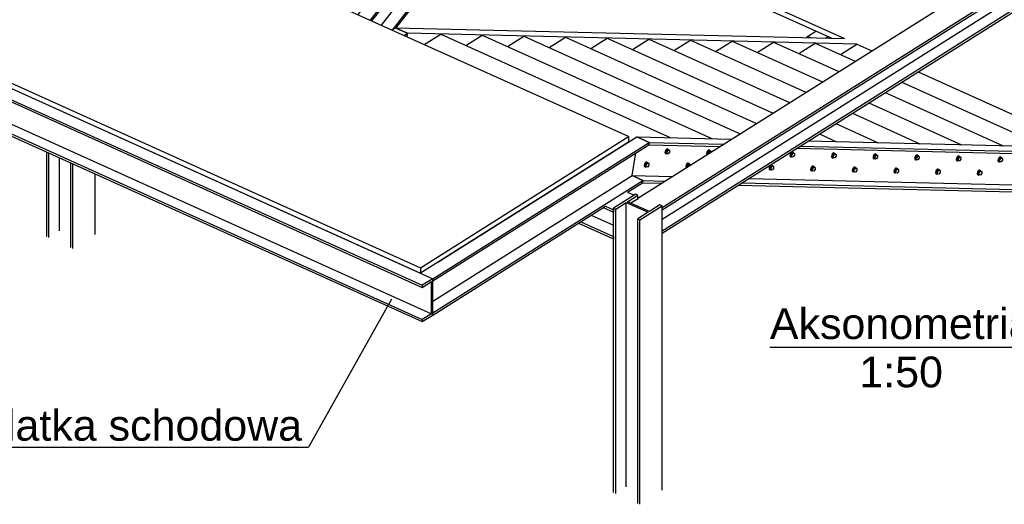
# Model space of a CAD drawing. Header units: millimetres. Extents: x 30 to 140409, y 21 to 10629.
# Tile 25 of 37: x 94974 to 99561, y 150 to 2408. Entities that reach past the tile are written whole.
import ezdxf

# ---------------------------------------------------------------- set-up
doc = ezdxf.new("R2010")
doc.units = ezdxf.units.MM
doc.styles.add('Arial', font='ARIAL.TTF', dxfattribs={"height": 0.2})

# ---------------------------------------------------------------- blocks, each defined once
blk = doc.blocks.new('Unknown-12 - 4897')
at = {"color": 5}
blk.add_line((98468.6, 882.7), (99691.6, 882.7), dxfattribs=at)
at = {"color": 5, "style": 'Arial'}
for s, height, p in [('Aksonometria', 143.262, (98468.6, 920.2)), ('1:50', 143.26, (98885.4, 695.2))]:
    blk.add_text(s, height=height, dxfattribs=at).set_placement(p)
blk = doc.blocks.new('Part-5029 - 4897')
at = {"color": 7}
for p, q in [((98409.7, 2255.6), (98486.3, 2303.9)), ((98486.3, 2303.9), (98790.1, 2166.7)), ((99006.4, 2069), (99554.8, 1821.2))]:
    blk.add_line(p, q, dxfattribs=at)
blk = doc.blocks.new('Bolt-5035 - 4897')
at = {"color": 7}
for p, q in [((99435, 1697.2), (99434, 1691.5)), ((99437.8, 1702.7), (99435, 1697.2)), ((99436.9, 1696.4), (99439.8, 1701.9)), ((99441.7, 1706.5), (99437.8, 1702.7)), ((99443.6, 1704.3), (99437.8, 1696.3)), ((99439.8, 1701.9), (99443.6, 1705.7)), ((99445.6, 1707.6), (99441.7, 1706.5)), ((99443.5, 1693.7), (99449.4, 1701.7)), ((99443.6, 1705.7), (99447.5, 1706.8)), ((99449.4, 1703.6), (99443.6, 1704.3)), ((99443.6, 1704.3), (99449.4, 1701.7)), ((99445.6, 1707.6), (99447.5, 1706.8)), ((99447.5, 1706.8), (99450.3, 1704.8)), ((99449.4, 1703.6), (99455.2, 1701)), ((99449.4, 1701.7), (99455.2, 1701)), ((99450.3, 1704.8), (99450.8, 1703)), ((99455.2, 1701), (99455.2, 1692.2)), ((99434, 1691.5), (99435, 1687.1)), ((99435, 1687.1), (99437.8, 1685.2)), ((99435.9, 1690.7), (99436.9, 1696.4)), ((99436.9, 1686.2), (99435.9, 1690.7)), ((99439.8, 1684.3), (99436.9, 1686.2)), ((99437.8, 1696.3), (99437.8, 1687.5)), ((99437.8, 1696.3), (99443.5, 1693.7)), ((99437.8, 1687.5), (99443.5, 1684.9)), ((99437.8, 1685.2), (99439.8, 1684.3)), ((99442.9, 1685.2), (99439.8, 1684.3)), ((99443.5, 1684.9), (99443.5, 1693.7)), ((99449.4, 1684.2), (99443.5, 1684.9)), ((99455.2, 1692.2), (99449.4, 1684.2))]:
    blk.add_line(p, q, dxfattribs=at)
blk = doc.blocks.new('Part-4907 - 4897')
at = {"color": 7}
for p, q in [((94513.1, 2303.8), (95482.1, 2914.6)), ((95482.2, 2914.6), (95482.3, 2914.7)), ((97810.1, 1863.4), (95482.3, 2914.7)), ((94513.1, 2303.8), (96840.9, 1252.5)), ((94513.1, 2278.5), (94513.1, 2303.8)), ((94513.1, 2278.4), (94513.1, 2278.4)), ((94513.1, 2278.4), (94513.1, 2278.4)), ((94513.2, 2278.4), (96841, 1227.2)), ((96840.9, 1252.5), (97810.1, 1863.4)), ((97810.1, 1838.1), (96841, 1227.2)), ((97810.1, 1863.4), (97810.1, 1838.1)), ((96840.9, 1252.5), (96841, 1227.2))]:
    blk.add_line(p, q, dxfattribs=at)
blk = doc.blocks.new('Part-4902 - 4897')
at = {"color": 7}
for p, q in [((97592.4, 1700.8), (97592.5, 1700.8)), ((97478.9, 1629.3), (97478.9, 1629.3)), ((97489, 1635.7), (97489.1, 1635.7)), ((97374.1, 1563.2), (97374.2, 1563.2)), ((97423.2, 1594.2), (97423.3, 1594.2)), ((97806, 1604.4), (97836.4, 1590.7)), ((97364, 1556.8), (97364, 1556.8)), ((97692.5, 1532.8), (97740.8, 1511)), ((97702.6, 1539.2), (97740.8, 1522)), ((97740.8, 1522), (97740.8, 1511)), ((97636.9, 1497.7), (97740.8, 1450.8)), ((97577.6, 1460.4), (97740.8, 1386.7)), ((97587.8, 1466.8), (97740.8, 1397.7)), ((97740.8, 1397.7), (97740.8, 1386.7))]:
    blk.add_line(p, q, dxfattribs=at)
blk = doc.blocks.new('Part-4904 - 4897')
at = {"color": 7}
for p, q in [((94407.4, 2273.7), (94455.9, 2304.2)), ((94455.9, 2304.2), (94455.9, 2304.2)), ((94407.4, 2264), (94407.4, 2273.7)), ((94407.4, 2273.7), (96849.7, 1170.8)), ((94407.4, 2264), (96849.7, 1161)), ((94513.2, 2278.4), (96898.2, 1201.3)), ((94450.4, 2141.4), (94450.4, 2244.6)), ((94407.4, 2114.3), (94450.4, 2141.4)), ((94407.4, 2104.5), (94407.4, 2114.3)), ((94407.4, 2114.3), (96849.8, 1011.3)), ((94450.4, 2141.4), (96892.7, 1038.4)), ((94407.4, 2104.5), (96849.8, 1001.6)), ((96898.2, 1201.3), (96849.7, 1170.8)), ((96898.2, 1032.2), (96898.2, 1201.3)), ((96849.7, 1161), (96892.7, 1188.1)), ((96849.7, 1170.8), (96849.7, 1161)), ((96892.7, 1038.4), (96892.7, 1188.1)), ((96892.7, 1038.4), (96849.8, 1011.3)), ((96849.8, 1001.6), (96898.2, 1032.2)), ((96849.8, 1011.3), (96849.8, 1001.6))]:
    blk.add_line(p, q, dxfattribs=at)
blk = doc.blocks.new('Part-4905 - 4897')
at = {"color": 7}
for p, q in [((98779.8, 3597.6), (97614.7, 2863.1)), ((98920.9, 3584), (100143.5, 3031.9)), ((100371, 2929.1), (101154, 2575.6)), ((97614.7, 2863.1), (98816.5, 2320.4)), ((97614.7, 2863.1), (97614.7, 2837.8)), ((97614.7, 2837.8), (98757.1, 2321.9)), ((100301, 2037.9), (101154, 2575.6)), ((101154, 2550.2), (101154, 2575.6)), ((100301, 2012.5), (101154, 2550.2)), ((99408.3, 2053.2), (99942.5, 1811.9)), ((99942.5, 1811.9), (100216.4, 1984.6)), ((99981.1, 1810.9), (100216.4, 1959.2)), ((99942.5, 1811.8), (99942.5, 1811.9))]:
    blk.add_line(p, q, dxfattribs=at)
blk = doc.blocks.new('Part-5036 - 4897')
at = {"color": 7}
for p, q in [((98215.9, 2260.3), (98292.5, 2308.6)), ((98292.5, 2308.6), (98713.5, 2118.4)), ((98929.8, 2020.7), (99360.9, 1825.9))]:
    blk.add_line(p, q, dxfattribs=at)
blk = doc.blocks.new('Part-4912 - 4897')
at = {"color": 7}
for p, q in [((97844.2, 1595.6), (97740.8, 1530.4)), ((97805, 1560.2), (97854.1, 1591.1)), ((97907.3, 1514), (97805, 1560.2)), ((97854.1, 1591.1), (97844.2, 1595.6)), ((97854.1, 1573.4), (97854.1, 1591.1)), ((97740.8, 1530.4), (97750.7, 1526)), ((97741, 205.1), (97740.8, 1530.4)), ((97750.7, 1526), (97799.8, 1556.9)), ((97750.9, 200.7), (97750.7, 1526)), ((97799.8, 1556.9), (97902.1, 1510.7)), ((97800, 231.6), (97799.8, 1556.9)), ((97862.9, 1475.3), (97966.3, 1540.5)), ((97956.4, 1544.9), (97907.3, 1514)), ((97966.3, 1540.5), (97956.4, 1544.9)), ((97966.5, 215.2), (97966.3, 1540.5)), ((97902.1, 1510.7), (97853, 1479.8)), ((97853, 1479.8), (97862.9, 1475.3)), ((97853.2, 154.5), (97853, 1479.8)), ((97863.1, 150), (97862.9, 1475.3))]:
    blk.add_line(p, q, dxfattribs=at)
blk = doc.blocks.new('Bolt-5041 - 4897')
at = {"color": 7}
for p, q in [((99338.1, 1763), (99337, 1757.3)), ((99337, 1757.3), (99338.1, 1752.9)), ((99340.9, 1768.5), (99338.1, 1763)), ((99338.1, 1752.9), (99340.9, 1750.9)), ((99339, 1756.4), (99340, 1762.2)), ((99340, 1752), (99339, 1756.4)), ((99340, 1762.2), (99342.8, 1767.7)), ((99342.8, 1750.1), (99340, 1752)), ((99344.8, 1772.3), (99340.9, 1768.5)), ((99346.7, 1770.1), (99340.9, 1762)), ((99340.9, 1762), (99340.9, 1753.3)), ((99340.9, 1762), (99346.6, 1759.5)), ((99340.9, 1753.3), (99346.6, 1750.7)), ((99340.9, 1750.9), (99342.8, 1750.1)), ((99342.8, 1767.7), (99346.7, 1771.5)), ((99346, 1751), (99342.8, 1750.1)), ((99348.7, 1773.4), (99344.8, 1772.3)), ((99346.6, 1759.5), (99352.4, 1767.5)), ((99346.6, 1750.7), (99346.6, 1759.5)), ((99352.4, 1749.9), (99346.6, 1750.7)), ((99346.7, 1771.5), (99350.6, 1772.5)), ((99352.5, 1769.4), (99346.7, 1770.1)), ((99346.7, 1770.1), (99352.4, 1767.5)), ((99348.7, 1773.4), (99350.6, 1772.5)), ((99350.6, 1772.5), (99353.4, 1770.6)), ((99352.4, 1767.5), (99358.2, 1766.8)), ((99358.2, 1758), (99352.4, 1749.9)), ((99352.5, 1769.4), (99358.2, 1766.8)), ((99353.4, 1770.6), (99353.9, 1768.8)), ((99358.2, 1766.8), (99358.2, 1758))]:
    blk.add_line(p, q, dxfattribs=at)
blk = doc.blocks.new('Part-4913 - 4897')
at = {"color": 7}
for p, q in [((95203.4, 2788.1), (95100, 2723)), ((95164.2, 2752.7), (95213.3, 2783.7)), ((95166, 2751.9), (95164.2, 2752.7)), ((95213.3, 2783.7), (95203.4, 2788.1)), ((95213.3, 2781.8), (95213.3, 2783.7)), ((95100, 2723), (95109.9, 2718.5)), ((95100, 2710.4), (95100, 2723)), ((95109.9, 2718.5), (95159, 2749.5)), ((95109.9, 2716.6), (95109.9, 2718.5)), ((95159, 2749.5), (95160.8, 2748.7)), ((95159, 2747.6), (95159, 2749.5)), ((95100.2, 1397.7), (95100.1, 1791.7)), ((95110.1, 1393.2), (95110.1, 1787.2)), ((95159.2, 1424.2), (95159.2, 1765.1)), ((95212.4, 1347), (95212.3, 1741.1)), ((95222.3, 1342.5), (95222.2, 1736.6)), ((95325.7, 1407.7), (95325.6, 1689.9))]:
    blk.add_line(p, q, dxfattribs=at)
blk = doc.blocks.new('Part-4918 - 4897')
at = {"color": 7}
for p, q in [((101256.7, 3718.2), (101208.3, 3687.6)), ((101357.5, 3672.7), (101256.7, 3718.2)), ((100312.6, 3126.4), (101205.2, 3689)), ((101208.3, 3687.6), (101205.2, 3689)), ((101309, 3642.1), (101357.5, 3672.7)), ((101357.5, 3671.8), (101357.5, 3672.7)), ((101312.1, 3640.7), (97966.3, 1531.8)), ((97966.3, 1521.7), (101312.1, 3630.6)), ((101312.1, 3640.7), (101309, 3642.1)), ((101312.1, 3630.6), (101312.1, 3640.7)), ((97966.3, 1478.4), (101309.8, 3585.9)), ((101312.1, 3532.5), (97966.3, 1423.5)), ((101309, 3533.9), (101309.8, 3534.3)), ((101312.1, 3532.5), (101309, 3533.9)), ((101312.1, 3522.3), (101312.1, 3532.5)), ((97966.3, 1413.4), (101312.1, 3522.3)), ((97854.1, 1576.7), (100143.5, 3019.8)), ((97854.9, 1573.9), (97821.4, 1552.8)), ((97854.1, 1574.2), (97854.9, 1573.9))]:
    blk.add_line(p, q, dxfattribs=at)
blk = doc.blocks.new('Bolt-5048 - 4897')
at = {"color": 7}
for p, q in [((99144.2, 1767.7), (99143.2, 1762)), ((99143.2, 1762), (99144.2, 1757.6)), ((99147.1, 1773.2), (99144.2, 1767.7)), ((99144.2, 1757.6), (99147.1, 1755.6)), ((99145.1, 1761.1), (99146.1, 1766.8)), ((99146.1, 1756.7), (99145.1, 1761.1)), ((99146.1, 1766.8), (99149, 1772.3)), ((99149, 1754.8), (99146.1, 1756.7)), ((99152.9, 1774.8), (99147, 1766.7)), ((99147, 1766.7), (99147, 1757.9)), ((99147, 1766.7), (99152.8, 1764.1)), ((99147, 1757.9), (99152.8, 1755.3)), ((99150.9, 1777), (99147.1, 1773.2)), ((99147.1, 1755.6), (99149, 1754.8)), ((99149, 1772.3), (99152.9, 1776.1)), ((99152.1, 1755.6), (99149, 1754.8)), ((99154.8, 1778.1), (99150.9, 1777)), ((99152.8, 1764.1), (99158.6, 1772.2)), ((99152.8, 1755.3), (99152.8, 1764.1)), ((99158.6, 1754.6), (99152.8, 1755.3)), ((99152.9, 1776.1), (99156.7, 1777.2)), ((99158.7, 1774.1), (99152.9, 1774.8)), ((99152.9, 1774.8), (99158.6, 1772.2)), ((99154.8, 1778.1), (99156.7, 1777.2)), ((99156.7, 1777.2), (99159.6, 1775.3)), ((99158.6, 1772.2), (99164.4, 1771.5)), ((99164.4, 1762.7), (99158.6, 1754.6)), ((99158.7, 1774.1), (99164.4, 1771.5)), ((99159.6, 1775.3), (99160, 1773.5)), ((99164.4, 1771.5), (99164.4, 1762.7))]:
    blk.add_line(p, q, dxfattribs=at)
blk = doc.blocks.new('Part-4926 - 4897')
at = {"color": 7}
for p, q in [((98639.7, 2324.7), (98644.5, 2330.7)), ((98644.5, 2330.7), (98658.9, 2324.2))]:
    blk.add_line(p, q, dxfattribs=at)
blk = doc.blocks.new('Part-4930 - 4897')
at = {"color": 7}
for p, q in [((98644.5, 2330.7), (98683.3, 2355.2)), ((98658.9, 2324.2), (98644.5, 2330.7)), ((98729.7, 2322.5), (98740.5, 2329.4)), ((98744.5, 2322.2), (98749.5, 2325.3))]:
    blk.add_line(p, q, dxfattribs=at)
blk = doc.blocks.new('Part-5009 - 4897')
at = {"color": 7}
for p, q in [((96780.4, 2345.1), (96723.2, 2371)), ((96723.2, 2371), (98816.9, 2320.4)), ((96777.9, 2329.6), (96780.4, 2345.1)), ((98874.1, 2294.5), (96780.4, 2345.1))]:
    blk.add_line(p, q, dxfattribs=at)
blk = doc.blocks.new('Part-5010 - 4897')
at = {"color": 7}
for p, q in [((97848.9, 1862.4), (98290.5, 1851.7)), ((97906.1, 1836.6), (97848.9, 1862.4)), ((97904.4, 1825.7), (97906.1, 1836.6)), ((97906.1, 1836.6), (98253.1, 1828.2)), ((98648, 1843.1), (99981.3, 1810.9)), ((97904.4, 1825.7), (98236.5, 1817.7)), ((98594, 1809.1), (100036.7, 1774.2)), ((98610.6, 1819.5), (100038.5, 1785)), ((99981.3, 1810.9), (100038.5, 1785)), ((97826.6, 1681.9), (97843.7, 1787.5)), ((99971.4, 1707.3), (99982.5, 1775.5)), ((100038.5, 1785), (100036.7, 1774.2)), ((97877.4, 1659), (97826.6, 1681.9)), ((97826.6, 1681.9), (98013.9, 1677.4)), ((97875.6, 1648.2), (97877.4, 1659)), ((97877.4, 1659), (97980.7, 1656.5)), ((98371.5, 1668.8), (99853.5, 1633)), ((97875.6, 1648.2), (97964.1, 1646)), ((98321.7, 1637.4), (99887.6, 1599.6)), ((98338.3, 1647.9), (99904.2, 1610))]:
    blk.add_line(p, q, dxfattribs=at)
blk = doc.blocks.new('Part-5013 - 4897')
at = {"color": 7}
for p, q in [((96707.7, 2361.3), (96723.2, 2371)), ((96723.2, 2371), (96780.4, 2345.1)), ((96765, 2335.4), (96780.4, 2345.1)), ((96780.4, 2345.1), (96777.9, 2329.6)), ((95772.4, 1709.7), (95772.4, 1709.8))]:
    blk.add_line(p, q, dxfattribs=at)
blk = doc.blocks.new('Part-5014 - 4897')
at = {"color": 7}
for p, q in [((96898.2, 1201.3), (97906.1, 1836.6)), ((96922.4, 1278.5), (97848.9, 1862.4)), ((97848.9, 1862.4), (97906.1, 1836.6)), ((97906.1, 1836.6), (97904.4, 1825.7)), ((96898.2, 1191.6), (97904.4, 1825.7)), ((97826.6, 1681.9), (97843.7, 1787.5)), ((96898.2, 1096.8), (97826.6, 1681.9)), ((96898.2, 1041.9), (97877.4, 1659)), ((97826.6, 1681.9), (97877.4, 1659)), ((97877.4, 1659), (97875.6, 1648.2)), ((97806.1, 1604.4), (97875.6, 1648.2)), ((96898.2, 1032.2), (97702.6, 1539.1))]:
    blk.add_line(p, q, dxfattribs=at)
blk = doc.blocks.new('Part-5015 - 4897')
at = {"color": 7}
for p, q in [((98797.4, 2246.3), (98874, 2294.6)), ((98874, 2294.6), (98943.3, 2263.2)), ((99159.6, 2165.5), (99942.5, 1811.8))]:
    blk.add_line(p, q, dxfattribs=at)
blk = doc.blocks.new('Part-5022 - 4897')
at = {"color": 7}
for p, q in [((98603.6, 2251), (98680.2, 2299.2)), ((98680.2, 2299.2), (98866.7, 2215)), ((99083, 2117.3), (99748.6, 1816.5))]:
    blk.add_line(p, q, dxfattribs=at)
blk = doc.blocks.new('Bolt-5034 - 4897')
at = {"color": 7}
for p, q in [((99531.9, 1758.3), (99530.9, 1752.6)), ((99530.9, 1752.6), (99531.9, 1748.2)), ((99534.8, 1763.8), (99531.9, 1758.3)), ((99531.9, 1748.2), (99534.8, 1746.3)), ((99532.8, 1751.7), (99533.8, 1757.5)), ((99533.8, 1747.3), (99532.8, 1751.7)), ((99533.8, 1757.5), (99536.7, 1763)), ((99536.7, 1745.4), (99533.8, 1747.3)), ((99540.6, 1765.4), (99534.7, 1757.4)), ((99534.7, 1757.4), (99534.7, 1748.6)), ((99534.7, 1757.4), (99540.5, 1754.8)), ((99534.7, 1748.6), (99540.5, 1746)), ((99538.7, 1767.6), (99534.8, 1763.8)), ((99534.8, 1746.3), (99536.7, 1745.4)), ((99536.7, 1763), (99540.6, 1766.8)), ((99539.8, 1746.3), (99536.7, 1745.4)), ((99542.5, 1768.7), (99538.7, 1767.6)), ((99540.5, 1754.8), (99546.3, 1762.8)), ((99540.5, 1746), (99540.5, 1754.8)), ((99546.3, 1745.3), (99540.5, 1746)), ((99540.6, 1766.8), (99544.4, 1767.9)), ((99546.4, 1764.7), (99540.6, 1765.4)), ((99540.6, 1765.4), (99546.3, 1762.8)), ((99542.5, 1768.7), (99544.4, 1767.9)), ((99544.4, 1767.9), (99547.3, 1765.9)), ((99546.3, 1762.8), (99552.1, 1762.1)), ((99552.1, 1753.3), (99546.3, 1745.3)), ((99546.4, 1764.7), (99552.1, 1762.1)), ((99547.3, 1765.9), (99547.7, 1764.1)), ((99552.1, 1762.1), (99552.1, 1753.3))]:
    blk.add_line(p, q, dxfattribs=at)
blk = doc.blocks.new('Bolt-5042 - 4897')
at = {"color": 7}
for p, q in [((99241.2, 1701.9), (99240.1, 1696.2)), ((99244, 1707.4), (99241.2, 1701.9)), ((99242, 1695.3), (99243.1, 1701.1)), ((99243.1, 1701.1), (99245.9, 1706.6)), ((99247.9, 1711.2), (99244, 1707.4)), ((99249.8, 1709), (99244, 1701)), ((99244, 1701), (99244, 1692.2)), ((99244, 1701), (99249.7, 1698.4)), ((99245.9, 1706.6), (99249.8, 1710.4)), ((99251.7, 1712.3), (99247.9, 1711.2)), ((99249.7, 1698.4), (99255.5, 1706.4)), ((99249.7, 1689.6), (99249.7, 1698.4)), ((99249.8, 1710.4), (99253.7, 1711.5)), ((99255.6, 1708.3), (99249.8, 1709)), ((99249.8, 1709), (99255.5, 1706.4)), ((99251.7, 1712.3), (99253.7, 1711.5)), ((99253.7, 1711.5), (99256.5, 1709.5)), ((99255.5, 1706.4), (99261.3, 1705.7)), ((99261.3, 1696.9), (99255.5, 1688.8)), ((99255.6, 1708.3), (99261.3, 1705.7)), ((99256.5, 1709.5), (99256.9, 1707.7)), ((99261.3, 1705.7), (99261.3, 1696.9)), ((99240.1, 1696.2), (99241.2, 1691.8)), ((99241.2, 1691.8), (99244, 1689.9)), ((99243.1, 1690.9), (99242, 1695.3)), ((99245.9, 1689), (99243.1, 1690.9)), ((99244, 1692.2), (99249.7, 1689.6)), ((99244, 1689.9), (99245.9, 1689)), ((99249, 1689.9), (99245.9, 1689)), ((99255.5, 1688.8), (99249.7, 1689.6))]:
    blk.add_line(p, q, dxfattribs=at)
blk = doc.blocks.new('Part-5043 - 4897')
at = {"color": 7}
for p, q in [((98022, 2265), (98098.6, 2313.3)), ((98098.6, 2313.3), (98636.9, 2070.1)), ((98853.1, 1972.4), (99167.1, 1830.6))]:
    blk.add_line(p, q, dxfattribs=at)
blk = doc.blocks.new('Bolt-5049 - 4897')
at = {"color": 7}
for p, q in [((99047.3, 1706.6), (99046.3, 1700.9)), ((99046.3, 1700.9), (99047.3, 1696.5)), ((99050.1, 1712.1), (99047.3, 1706.6)), ((99048.2, 1700), (99049.2, 1705.7)), ((99049.2, 1695.6), (99048.2, 1700)), ((99049.2, 1705.7), (99052.1, 1711.3)), ((99054, 1715.9), (99050.1, 1712.1)), ((99055.9, 1713.7), (99050.1, 1705.6)), ((99050.1, 1705.6), (99050.1, 1696.8)), ((99050.1, 1705.6), (99055.8, 1703.1)), ((99052.1, 1711.3), (99055.9, 1715.1)), ((99057.9, 1717), (99054, 1715.9)), ((99055.8, 1703.1), (99061.7, 1711.1)), ((99055.8, 1694.3), (99055.8, 1703.1)), ((99055.9, 1715.1), (99059.8, 1716.1)), ((99061.7, 1713), (99055.9, 1713.7)), ((99055.9, 1713.7), (99061.7, 1711.1)), ((99057.9, 1717), (99059.8, 1716.1)), ((99059.8, 1716.1), (99062.6, 1714.2)), ((99061.7, 1713), (99067.5, 1710.4)), ((99061.7, 1711.1), (99067.5, 1710.4)), ((99067.5, 1701.6), (99061.7, 1693.5)), ((99062.6, 1714.2), (99063.1, 1712.4)), ((99067.5, 1710.4), (99067.5, 1701.6)), ((99047.3, 1696.5), (99050.1, 1694.5)), ((99052.1, 1693.7), (99049.2, 1695.6)), ((99050.1, 1696.8), (99055.8, 1694.3)), ((99050.1, 1694.5), (99052.1, 1693.7)), ((99055.2, 1694.6), (99052.1, 1693.7)), ((99061.7, 1693.5), (99055.8, 1694.3))]:
    blk.add_line(p, q, dxfattribs=at)
blk = doc.blocks.new('Part-5050 - 4897')
at = {"color": 7}
for p, q in [((97828.1, 2269.7), (97904.8, 2318)), ((97904.8, 2318), (98560.3, 2021.8)), ((98776.5, 1924.1), (98973.2, 1835.2))]:
    blk.add_line(p, q, dxfattribs=at)
blk = doc.blocks.new('Bolt-5055 - 4897')
at = {"color": 7}
for p, q in [((98950.4, 1772.4), (98949.3, 1766.7)), ((98949.3, 1766.7), (98950.4, 1762.2)), ((98953.2, 1777.9), (98950.4, 1772.4)), ((98950.4, 1762.2), (98953.2, 1760.3)), ((98951.2, 1765.8), (98952.3, 1771.5)), ((98952.3, 1761.4), (98951.2, 1765.8)), ((98952.3, 1771.5), (98955.1, 1777)), ((98955.1, 1759.4), (98952.3, 1761.4)), ((98957.1, 1781.7), (98953.2, 1777.9)), ((98959, 1779.5), (98953.2, 1771.4)), ((98953.2, 1771.4), (98953.2, 1762.6)), ((98953.2, 1771.4), (98958.9, 1768.8)), ((98953.2, 1762.6), (98958.9, 1760)), ((98953.2, 1760.3), (98955.1, 1759.4)), ((98955.1, 1777), (98959, 1780.8)), ((98958.3, 1760.3), (98955.1, 1759.4)), ((98961, 1782.8), (98957.1, 1781.7)), ((98958.9, 1768.8), (98964.7, 1776.9)), ((98958.9, 1760), (98958.9, 1768.8)), ((98964.7, 1759.3), (98958.9, 1760)), ((98959, 1780.8), (98962.9, 1781.9)), ((98964.8, 1778.7), (98959, 1779.5)), ((98959, 1779.5), (98964.7, 1776.9)), ((98961, 1782.8), (98962.9, 1781.9)), ((98962.9, 1781.9), (98965.7, 1780)), ((98964.7, 1776.9), (98970.5, 1776.2)), ((98970.5, 1767.4), (98964.7, 1759.3)), ((98964.8, 1778.7), (98970.5, 1776.2)), ((98965.7, 1780), (98966.2, 1778.1)), ((98970.5, 1776.2), (98970.5, 1767.4))]:
    blk.add_line(p, q, dxfattribs=at)
blk = doc.blocks.new('Bolt-5056 - 4897')
at = {"color": 7}
for p, q in [((98853.5, 1711.3), (98852.4, 1705.6)), ((98852.4, 1705.6), (98853.5, 1701.1)), ((98856.3, 1716.8), (98853.5, 1711.3)), ((98853.5, 1701.1), (98856.3, 1699.2)), ((98854.3, 1704.7), (98855.4, 1710.4)), ((98855.4, 1700.3), (98854.3, 1704.7)), ((98855.4, 1710.4), (98858.2, 1715.9)), ((98858.2, 1698.4), (98855.4, 1700.3)), ((98860.2, 1720.6), (98856.3, 1716.8)), ((98862.1, 1718.4), (98856.3, 1710.3)), ((98856.3, 1710.3), (98856.3, 1701.5)), ((98856.3, 1710.3), (98862, 1707.7)), ((98856.3, 1701.5), (98862, 1698.9)), ((98856.3, 1699.2), (98858.2, 1698.4)), ((98858.2, 1715.9), (98862.1, 1719.7)), ((98861.3, 1699.2), (98858.2, 1698.4)), ((98864, 1721.7), (98860.2, 1720.6)), ((98862, 1707.7), (98867.8, 1715.8)), ((98862, 1698.9), (98862, 1707.7)), ((98867.8, 1698.2), (98862, 1698.9)), ((98862.1, 1719.7), (98866, 1720.8)), ((98867.9, 1717.7), (98862.1, 1718.4)), ((98862.1, 1718.4), (98867.8, 1715.8)), ((98864, 1721.7), (98866, 1720.8)), ((98866, 1720.8), (98868.8, 1718.9)), ((98867.8, 1715.8), (98873.6, 1715.1)), ((98873.6, 1706.3), (98867.8, 1698.2)), ((98867.9, 1717.7), (98873.6, 1715.1)), ((98868.8, 1718.9), (98869.2, 1717)), ((98873.6, 1715.1), (98873.6, 1706.3))]:
    blk.add_line(p, q, dxfattribs=at)
blk = doc.blocks.new('Part-5057 - 4897')
at = {"color": 7}
for p, q in [((97634.3, 2274.4), (97710.9, 2322.7)), ((97710.9, 2322.7), (98483.7, 1973.5)), ((98699.9, 1875.8), (98779.4, 1839.9))]:
    blk.add_line(p, q, dxfattribs=at)
blk = doc.blocks.new('Bolt-5062 - 4897')
at = {"color": 7}
for p, q in [((98756.5, 1777.1), (98755.5, 1771.3)), ((98755.5, 1771.3), (98756.5, 1766.9)), ((98759.4, 1782.6), (98756.5, 1777.1)), ((98756.5, 1766.9), (98759.4, 1765)), ((98757.4, 1770.5), (98758.4, 1776.2)), ((98758.4, 1766.1), (98757.4, 1770.5)), ((98758.4, 1776.2), (98761.3, 1781.7)), ((98761.3, 1764.1), (98758.4, 1766.1)), ((98765.1, 1784.2), (98759.3, 1776.1)), ((98759.3, 1776.1), (98759.3, 1767.3)), ((98759.3, 1776.1), (98765.1, 1773.5)), ((98759.3, 1767.3), (98765.1, 1764.7)), ((98763.2, 1786.4), (98759.4, 1782.6)), ((98759.4, 1765), (98761.3, 1764.1)), ((98761.3, 1781.7), (98765.1, 1785.5)), ((98764.4, 1765), (98761.3, 1764.1)), ((98767.1, 1787.5), (98763.2, 1786.4)), ((98765.1, 1785.5), (98769, 1786.6)), ((98771, 1783.4), (98765.1, 1784.2)), ((98765.1, 1784.2), (98770.9, 1781.6)), ((98765.1, 1773.5), (98770.9, 1781.6)), ((98765.1, 1764.7), (98765.1, 1773.5)), ((98770.9, 1764), (98765.1, 1764.7)), ((98767.1, 1787.5), (98769, 1786.6)), ((98769, 1786.6), (98771.9, 1784.7)), ((98770.9, 1781.6), (98776.7, 1780.8)), ((98776.7, 1772), (98770.9, 1764)), ((98771, 1783.4), (98776.7, 1780.8)), ((98771.9, 1784.7), (98772.3, 1782.8)), ((98776.7, 1780.8), (98776.7, 1772))]:
    blk.add_line(p, q, dxfattribs=at)
blk = doc.blocks.new('Bolt-5063 - 4897')
at = {"color": 7}
for p, q in [((98659.6, 1716), (98658.6, 1710.3)), ((98658.6, 1710.3), (98659.6, 1705.8)), ((98662.4, 1721.5), (98659.6, 1716)), ((98659.6, 1705.8), (98662.4, 1703.9)), ((98660.5, 1709.4), (98661.5, 1715.1)), ((98661.5, 1705), (98660.5, 1709.4)), ((98661.5, 1715.1), (98664.3, 1720.6)), ((98664.3, 1703), (98661.5, 1705)), ((98666.3, 1725.3), (98662.4, 1721.5)), ((98668.2, 1723.1), (98662.4, 1715)), ((98662.4, 1715), (98662.4, 1706.2)), ((98662.4, 1715), (98668.1, 1712.4)), ((98662.4, 1706.2), (98668.1, 1703.6)), ((98662.4, 1703.9), (98664.3, 1703)), ((98664.3, 1720.6), (98668.2, 1724.4)), ((98667.5, 1703.9), (98664.3, 1703)), ((98670.2, 1726.4), (98666.3, 1725.3)), ((98668.1, 1712.4), (98673.9, 1720.5)), ((98668.1, 1703.6), (98668.1, 1712.4)), ((98673.9, 1702.9), (98668.1, 1703.6)), ((98668.2, 1724.4), (98672.1, 1725.5)), ((98674, 1722.3), (98668.2, 1723.1)), ((98668.2, 1723.1), (98673.9, 1720.5)), ((98670.2, 1726.4), (98672.1, 1725.5)), ((98672.1, 1725.5), (98674.9, 1723.6)), ((98673.9, 1720.5), (98679.8, 1719.8)), ((98679.8, 1711), (98673.9, 1702.9)), ((98674, 1722.3), (98679.8, 1719.8)), ((98674.9, 1723.6), (98675.4, 1721.7)), ((98679.8, 1719.8), (98679.8, 1711))]:
    blk.add_line(p, q, dxfattribs=at)
blk = doc.blocks.new('Part-5064 - 4897')
at = {"color": 7}
for p, q in [((97440.4, 2279.1), (97517.1, 2327.3)), ((97517.1, 2327.3), (98407.1, 1925.2))]:
    blk.add_line(p, q, dxfattribs=at)
blk = doc.blocks.new('Bolt-5069 - 4897')
at = {"color": 7}
for p, q in [((98569.4, 1791.1), (98565.5, 1787.3)), ((98571.3, 1788.8), (98565.5, 1780.8)), ((98567.4, 1786.4), (98571.3, 1790.2)), ((98573.3, 1792.1), (98569.4, 1791.1)), ((98571.3, 1790.2), (98575.2, 1791.3)), ((98577.1, 1788.1), (98571.3, 1788.8)), ((98571.3, 1788.8), (98577, 1786.3)), ((98573.3, 1792.1), (98575.2, 1791.3)), ((98575.2, 1791.3), (98578, 1789.4)), ((98578, 1789.4), (98578.4, 1787.5)), ((98562.7, 1781.8), (98561.6, 1776)), ((98561.6, 1776), (98562.7, 1771.6)), ((98565.5, 1787.3), (98562.7, 1781.8)), ((98562.7, 1771.6), (98565.5, 1769.7)), ((98563.5, 1775.2), (98564.6, 1780.9)), ((98564.6, 1770.7), (98563.5, 1775.2)), ((98564.6, 1780.9), (98567.4, 1786.4)), ((98567.4, 1768.8), (98564.6, 1770.7)), ((98565.5, 1780.8), (98565.5, 1772)), ((98565.5, 1780.8), (98571.2, 1778.2)), ((98565.5, 1772), (98571.2, 1769.4)), ((98565.5, 1769.7), (98567.4, 1768.8)), ((98570.6, 1769.7), (98567.4, 1768.8)), ((98571.2, 1778.2), (98577, 1786.3)), ((98571.2, 1769.4), (98571.2, 1778.2)), ((98577, 1768.7), (98571.2, 1769.4)), ((98577, 1786.3), (98582.8, 1785.5)), ((98582.8, 1776.7), (98577, 1768.7)), ((98577.1, 1788.1), (98582.8, 1785.5)), ((98582.8, 1785.5), (98582.8, 1776.7))]:
    blk.add_line(p, q, dxfattribs=at)
blk = doc.blocks.new('Bolt-5070 - 4897')
at = {"color": 7}
for p, q in [((98465.7, 1720.7), (98464.7, 1714.9)), ((98464.7, 1714.9), (98465.7, 1710.5)), ((98468.6, 1726.2), (98465.7, 1720.7)), ((98465.7, 1710.5), (98468.6, 1708.6)), ((98466.6, 1714.1), (98467.7, 1719.8)), ((98467.7, 1709.7), (98466.6, 1714.1)), ((98467.7, 1719.8), (98470.5, 1725.3)), ((98470.5, 1707.7), (98467.7, 1709.7)), ((98472.5, 1730), (98468.6, 1726.2)), ((98474.4, 1727.8), (98468.6, 1719.7)), ((98468.6, 1719.7), (98468.6, 1710.9)), ((98468.6, 1719.7), (98474.3, 1717.1)), ((98468.6, 1710.9), (98474.3, 1708.3)), ((98468.6, 1708.6), (98470.5, 1707.7)), ((98470.5, 1725.3), (98474.4, 1729.1)), ((98473.6, 1708.6), (98470.5, 1707.7)), ((98476.3, 1731.1), (98472.5, 1730)), ((98474.3, 1717.1), (98480.1, 1725.2)), ((98474.3, 1708.3), (98474.3, 1717.1)), ((98480.1, 1707.6), (98474.3, 1708.3)), ((98474.4, 1729.1), (98478.2, 1730.2)), ((98480.2, 1727), (98474.4, 1727.8)), ((98474.4, 1727.8), (98480.1, 1725.2)), ((98476.3, 1731.1), (98478.2, 1730.2)), ((98478.2, 1730.2), (98481.1, 1728.3)), ((98480.1, 1725.2), (98485.9, 1724.4)), ((98485.9, 1715.6), (98480.1, 1707.6)), ((98480.2, 1727), (98485.9, 1724.4)), ((98481.1, 1728.3), (98481.5, 1726.4)), ((98485.9, 1724.4), (98485.9, 1715.6))]:
    blk.add_line(p, q, dxfattribs=at)
blk = doc.blocks.new('Part-5071 - 4897')
at = {"color": 7}
for p, q in [((97246.6, 2283.7), (97323.2, 2332)), ((97323.2, 2332), (98330.5, 1876.9))]:
    blk.add_line(p, q, dxfattribs=at)
blk = doc.blocks.new('Part-5078 - 4897')
at = {"color": 7}
for p, q in [((97052.7, 2288.4), (97129.3, 2336.7)), ((97129.3, 2336.7), (98197.8, 1854))]:
    blk.add_line(p, q, dxfattribs=at)
blk = doc.blocks.new('Bolt-5083 - 4897')
at = {"color": 7}
for p, q in [((98175, 1791.1), (98173.9, 1785.4)), ((98177.8, 1796.6), (98175, 1791.1)), ((98175.8, 1784.5), (98176.9, 1790.3)), ((98176.9, 1790.3), (98179.7, 1795.8)), ((98181.7, 1800.4), (98177.8, 1796.6)), ((98183.6, 1798.2), (98177.8, 1790.1)), ((98177.8, 1790.1), (98177.8, 1781.4)), ((98177.8, 1790.1), (98183.5, 1787.6)), ((98179.7, 1795.8), (98183.6, 1799.6)), ((98185.6, 1801.5), (98181.7, 1800.4)), ((98183.5, 1787.6), (98189.3, 1795.6)), ((98183.6, 1799.6), (98187.5, 1800.7)), ((98189.4, 1797.5), (98183.6, 1798.2)), ((98183.6, 1798.2), (98189.3, 1795.6)), ((98185.6, 1801.5), (98187.5, 1800.7)), ((98187.5, 1800.7), (98190.3, 1798.7)), ((98189.3, 1795.6), (98195.1, 1794.9)), ((98189.4, 1797.5), (98195.1, 1794.9)), ((98190.3, 1798.7), (98190.7, 1796.9)), ((98195.1, 1794.9), (98195.1, 1791.6)), ((98173.9, 1785.4), (98175, 1781)), ((98175, 1781), (98176.5, 1779.9)), ((98176.9, 1780.1), (98175.8, 1784.5)), ((98177.8, 1781.4), (98178.4, 1781.1)), ((98183.5, 1784.3), (98183.5, 1787.6))]:
    blk.add_line(p, q, dxfattribs=at)
blk = doc.blocks.new('Bolt-5084 - 4897')
at = {"color": 7}
for p, q in [((98078, 1730), (98077, 1724.3)), ((98077, 1724.3), (98078, 1719.9)), ((98080.9, 1735.5), (98078, 1730)), ((98078, 1719.9), (98079.6, 1718.8)), ((98078.9, 1723.4), (98079.9, 1729.2)), ((98079.9, 1719), (98078.9, 1723.4)), ((98079.9, 1729.2), (98082.8, 1734.7)), ((98086.7, 1737.1), (98080.8, 1729.1)), ((98080.8, 1729.1), (98080.8, 1720.3)), ((98080.8, 1729.1), (98086.6, 1726.5)), ((98080.8, 1720.3), (98081.5, 1720)), ((98084.8, 1739.3), (98080.9, 1735.5)), ((98082.8, 1734.7), (98086.7, 1738.5)), ((98088.6, 1740.4), (98084.8, 1739.3)), ((98086.6, 1726.5), (98092.4, 1734.5)), ((98086.6, 1723.2), (98086.6, 1726.5)), ((98086.7, 1738.5), (98090.5, 1739.6)), ((98092.5, 1736.4), (98086.7, 1737.1)), ((98086.7, 1737.1), (98092.4, 1734.5)), ((98088.6, 1740.4), (98090.5, 1739.6)), ((98090.5, 1739.6), (98093.4, 1737.6)), ((98092.4, 1734.5), (98098.2, 1733.8)), ((98092.5, 1736.4), (98098.2, 1733.8)), ((98093.4, 1737.6), (98093.8, 1735.8)), ((98098.2, 1733.8), (98098.2, 1730.5))]:
    blk.add_line(p, q, dxfattribs=at)
blk = doc.blocks.new('Part-5085 - 4897')
at = {"color": 7}
for p, q in [((96858.8, 2293.1), (96935.5, 2341.4)), ((96935.5, 2341.4), (98004, 1858.7)), ((97692.8, 1764.1), (97692.9, 1764.1)), ((97716.2, 1778.9), (97716.3, 1778.9))]:
    blk.add_line(p, q, dxfattribs=at)
blk = doc.blocks.new('Bolt-5090 - 4897')
at = {"color": 7}
for p, q in [((97981.1, 1795.8), (97980.1, 1790.1)), ((97980.1, 1790.1), (97981.1, 1785.7)), ((97984, 1801.3), (97981.1, 1795.8)), ((97982, 1789.2), (97983, 1794.9)), ((97983, 1784.8), (97982, 1789.2)), ((97983, 1794.9), (97985.9, 1800.4)), ((97989.7, 1802.9), (97983.9, 1794.8)), ((97983.9, 1794.8), (97983.9, 1786)), ((97983.9, 1794.8), (97989.6, 1792.2)), ((97987.8, 1805.1), (97984, 1801.3)), ((97985.9, 1800.4), (97989.7, 1804.3)), ((97991.7, 1806.2), (97987.8, 1805.1)), ((97989.6, 1792.2), (97995.5, 1800.3)), ((97989.6, 1783.5), (97989.6, 1792.2)), ((97989.7, 1804.3), (97993.6, 1805.3)), ((97995.6, 1802.2), (97989.7, 1802.9)), ((97989.7, 1802.9), (97995.5, 1800.3)), ((97991.7, 1806.2), (97993.6, 1805.3)), ((97993.6, 1805.3), (97996.5, 1803.4)), ((97995.5, 1800.3), (98001.3, 1799.6)), ((98001.3, 1790.8), (97995.5, 1782.7)), ((97995.6, 1802.2), (98001.3, 1799.6)), ((97996.5, 1803.4), (97996.9, 1801.6)), ((98001.3, 1799.6), (98001.3, 1790.8)), ((97981.1, 1785.7), (97984, 1783.7)), ((97985.9, 1782.9), (97983, 1784.8)), ((97983.9, 1786), (97989.6, 1783.5)), ((97984, 1783.7), (97985.9, 1782.9)), ((97989, 1783.7), (97985.9, 1782.9)), ((97995.5, 1782.7), (97989.6, 1783.5))]:
    blk.add_line(p, q, dxfattribs=at)
blk = doc.blocks.new('Bolt-5091 - 4897')
at = {"color": 7}
for p, q in [((97890.9, 1744), (97887, 1740.2)), ((97888.9, 1739.4), (97892.8, 1743.2)), ((97894.8, 1745.1), (97890.9, 1744)), ((97892.8, 1743.2), (97896.7, 1744.2)), ((97894.8, 1745.1), (97896.7, 1744.2)), ((97896.7, 1744.2), (97899.5, 1742.3)), ((97884.2, 1734.7), (97883.1, 1729)), ((97883.1, 1729), (97884.2, 1724.6)), ((97887, 1740.2), (97884.2, 1734.7)), ((97884.2, 1724.6), (97887, 1722.6)), ((97885.1, 1728.1), (97886.1, 1733.9)), ((97886.1, 1723.7), (97885.1, 1728.1)), ((97886.1, 1733.9), (97888.9, 1739.4)), ((97888.9, 1721.8), (97886.1, 1723.7)), ((97892.8, 1741.8), (97887, 1733.7)), ((97887, 1733.7), (97887, 1725)), ((97887, 1733.7), (97892.7, 1731.2)), ((97887, 1725), (97892.7, 1722.4)), ((97887, 1722.6), (97888.9, 1721.8)), ((97892.1, 1722.7), (97888.9, 1721.8)), ((97892.7, 1731.2), (97898.5, 1739.2)), ((97892.7, 1722.4), (97892.7, 1731.2)), ((97898.5, 1721.6), (97892.7, 1722.4)), ((97898.6, 1741.1), (97892.8, 1741.8)), ((97892.8, 1741.8), (97898.5, 1739.2)), ((97898.5, 1739.2), (97904.3, 1738.5)), ((97904.3, 1729.7), (97898.5, 1721.6)), ((97898.6, 1741.1), (97904.3, 1738.5)), ((97899.5, 1742.3), (97900, 1740.5)), ((97904.3, 1738.5), (97904.3, 1729.7))]:
    blk.add_line(p, q, dxfattribs=at)
blk = doc.blocks.new('Part-5092 - 4897')
at = {"color": 7}
for p, q in [((98534, 4880.9), (98701.4, 5095.9)), ((98624.5, 5096.6), (98644.1, 5121.8)), ((98644.1, 5121.8), (98701.4, 5095.9)), ((98701.4, 5095.9), (98703.1, 5087.3)), ((98549.1, 4889.5), (98703.1, 5087.3)), ((98679.3, 4977.6), (98666.6, 5040.4)), ((98451.4, 4874.2), (98536.4, 4983.4)), ((98659.2, 4951.6), (98679.3, 4977.6)), ((98679.3, 4977.6), (98693.6, 4971.1)), ((98365.2, 4485.7), (98601.3, 4789.1)), ((98373.3, 4485.3), (98616.4, 4797.6)), ((98299.5, 4489.5), (98478.8, 4719.9)), ((98232.3, 4493.3), (98353.7, 4649.2)), ((98240.4, 4492.8), (98368.8, 4657.7)), ((98158.2, 4497.5), (98215.6, 4571.2)), ((97850.6, 4002.8), (98176.1, 4421.1)), ((97856.9, 4000), (98184.2, 4420.6)), ((97869.9, 4127), (98102, 4425.3)), ((97902.5, 3979.4), (98243.3, 4417.3)), ((97953.3, 3956.5), (98309, 4413.5)), ((97959.5, 3953.6), (98317.1, 4413.1)), ((97288.5, 3379.9), (97738.3, 3957.9)), ((96608.1, 2406.3), (97795.6, 3932.1)), ((96614.4, 2403.4), (97801.8, 3929.2)), ((96660, 2382.8), (97847.4, 3908.6)), ((96715.7, 2366.3), (97898.2, 3885.7)), ((96727.8, 2370.9), (97904.5, 3882.9)), ((96707, 2632.8), (97179.1, 3239.4)), ((96550.9, 2432.1), (96597.7, 2492.3))]:
    blk.add_line(p, q, dxfattribs=at)
blk = doc.blocks.new('Part-5095 - 4897')
at = {"color": 7}
for p, q in [((95386.2, 2890.8), (94455.9, 2304.3)), ((95420.1, 2875.5), (95386.2, 2890.8)), ((94455.9, 2304.3), (94455.9, 2304.2)), ((94513.1, 2278.4), (94455.9, 2304.3)), ((94513.2, 2278.4), (94513.1, 2278.4)), ((94513.1, 2278.3), (94513.1, 2278.4))]:
    blk.add_line(p, q, dxfattribs=at)
blk = doc.blocks.new('Text-6293 - 4897')
at = {"color": 136}
for p in [(96705.5, 1106.1), (93890.4, 416.6)]:
    blk.add_line(p, (96319.2, 416.6), dxfattribs=at)
at = {"color": 30, "style": 'Arial'}
blk.add_text('istniejaca klatka schodowa', height=143.262, dxfattribs=at).set_placement((93920.4, 446.6))

msp = doc.modelspace()

# ---------------------------------------------------------------- block references
for name in ['Part-5092 - 4897', 'Part-4918 - 4897', 'Part-4905 - 4897', 'Part-5095 - 4897', 'Part-4907 - 4897', 'Part-4913 - 4897', 'Part-5013 - 4897', 'Part-5009 - 4897', 'Part-5085 - 4897', 'Part-4930 - 4897', 'Part-4904 - 4897', 'Part-5078 - 4897', 'Part-5071 - 4897', 'Part-5064 - 4897', 'Part-5057 - 4897', 'Part-5050 - 4897', 'Part-5043 - 4897', 'Part-5036 - 4897', 'Part-5029 - 4897', 'Part-5022 - 4897', 'Part-4926 - 4897', 'Part-5015 - 4897', 'Part-5014 - 4897', 'Part-5010 - 4897', 'Bolt-5090 - 4897', 'Bolt-5083 - 4897', 'Bolt-5069 - 4897', 'Bolt-5091 - 4897', 'Bolt-5062 - 4897', 'Bolt-5055 - 4897', 'Bolt-5048 - 4897', 'Bolt-5041 - 4897', 'Bolt-5034 - 4897', 'Part-4902 - 4897', 'Bolt-5084 - 4897', 'Bolt-5070 - 4897', 'Bolt-5063 - 4897', 'Bolt-5056 - 4897', 'Bolt-5049 - 4897', 'Bolt-5042 - 4897', 'Bolt-5035 - 4897', 'Part-4912 - 4897', 'Text-6293 - 4897', 'Unknown-12 - 4897']:
    msp.add_blockref(name, (0, 0))

doc.saveas('drawing.dxf')
